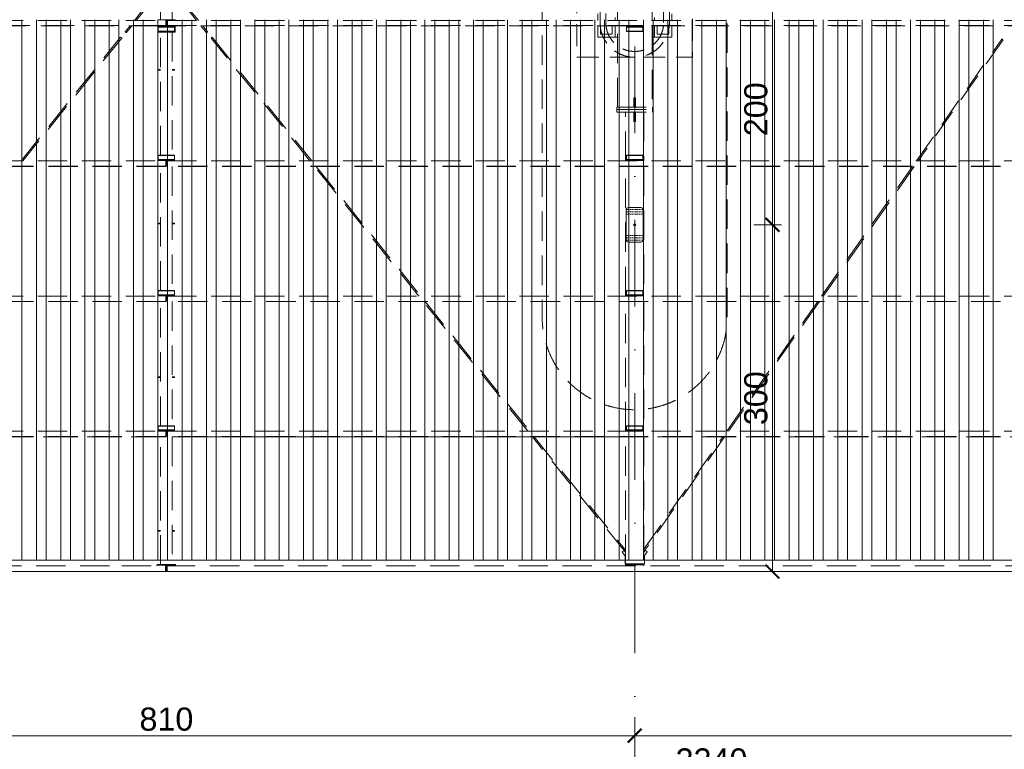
# Model space of a CAD drawing. Extents: x 261105 to 7565828, y -85627 to 5881792.
# Tile 3 of 116: x 320535 to 329050, y -78840 to -72528. Entities that reach past the tile are written whole.
import ezdxf

# ---------------------------------------------------------------- set-up
doc = ezdxf.new("R2010")
doc.units = 0
doc.header["$MEASUREMENT"] = 0
for name, pattern in [('DASH', [0.75, 0.5, -0.25]), ('DASHDOT2', [0.5, 0.25, -0.125, 0, -0.125]), ('DASHED', [19.05, 12.7, -6.35])]:
    doc.linetypes.add(name, pattern=pattern)
for name, color, linetype, lineweight in [('- AGP-1_WYMIARY', 7, 'Continuous', 20), ('krawężnik wew', 132, 'Continuous', 5), ('linii', 7, 'Continuous', 15), ('linii słupów', 221, 'Continuous', 5), ('OSIE', 7, 'Continuous', 5)]:
    doc.layers.add(name, color=color, linetype=linetype, lineweight=lineweight)
doc.layers.add('100_rzut_okna', color=1, linetype='Continuous')
for name, color, linetype, lineweight, true_color in [('BK_Kreskowanie', 7, 'Continuous', 5, 0xa5a5a5), ('tlo', 7, 'Continuous', 9, 0xb2b2b2), ('wymiary', 7, 'Continuous', 9, 0x7f7f7f)]:
    doc.layers.add(name, color=color, linetype=linetype, lineweight=lineweight, true_color=true_color)
doc.styles.add('ARIAL', font='arial.ttf')
doc.dimstyles.new('mosstowy 1-100', dxfattribs={"dimscale": 20, "dimtxt": 10, "dimasz": 6, "dimexe": 4, "dimexo": 4, "dimgap": 2, "dimtad": 1, "dimdec": 0, "dimlfac": 0.1, "dimtxsty": 'ARIAL', "dimblk": 'ARCHTICK', "dimcen": 4, "dimclrd": 256, "dimclre": 256, "dimclrt": 7, "dimadec": 0, "dimazin": 0, "dimtfac": 1, "dimtdec": 0, "dimtmove": 1, "dimatfit": 3, "dimfxl": 8, "dimfxlon": 1, "dimlwd": -1, "dimlwe": 9, "dimarcsym": 0})

# ---------------------------------------------------------------- blocks, each defined once
blk = doc.blocks.new('fdgfdgdfg')
at = {"layer": 'OSIE', "linetype": 'DASHDOT2', "ltscale": 3000}
for p, q in [((359847.8, 34226.1, 0), (359847.8, 47637.1, 0)), ((346647.8, 36432.3, 0), (371434.9, 36432.3, 0))]:
    blk.add_line(p, q, dxfattribs=at)
blk = doc.blocks.new('_ArchTick')
at = {"layer": '100_rzut_okna', "color": 0, "linetype": 'Continuous', "const_width": 0.15}
blk.add_lwpolyline([(-0.5, -0.5), (0.5, 0.5)], dxfattribs=at)
blk = doc.blocks.new('*D1620')
at = {"layer": 'Defpoints', "color": 0}
for p in [(317753.6, -68232.7), (325853.5, -76343.9), (325853.5, -78722.5)]:
    blk.add_point(p, dxfattribs=at)
at = {"layer": 'wymiary', "lineweight": 9}
for p, q in [((317753.6, -78562.5), (317753.6, -78802.5)), ((325853.5, -78562.5), (325853.5, -78802.5))]:
    blk.add_line(p, q, dxfattribs=at)
at = {"layer": 'wymiary'}
blk.add_line((317753.6, -78722.5), (325853.5, -78722.5), dxfattribs=at)
at = {"layer": 'wymiary', "xscale": 120, "yscale": 120, "zscale": 120, "rotation": 180}
blk.add_blockref('_ArchTick', (317753.6, -78722.5), dxfattribs=at)
at = {"layer": 'wymiary', "xscale": 120, "yscale": 120, "zscale": 120}
blk.add_blockref('_ArchTick', (325853.5, -78722.5), dxfattribs=at)
at = {"layer": 'wymiary', "color": 7, "insert": (321803.6, -78580.4), "char_height": 200, "attachment_point": 5, "style": 'ARIAL'}
blk.add_mtext('810', dxfattribs=at)
blk = doc.blocks.new('*D1621')
at = {"layer": 'Defpoints', "color": 0}
for p in [(332953.6, -75642.5), (325853.5, -76343.9), (332953.6, -78722.5)]:
    blk.add_point(p, dxfattribs=at)
at = {"layer": 'wymiary', "lineweight": 9}
for p, q in [((325853.5, -78562.5), (325853.5, -78802.5)), ((332953.6, -78562.5), (332953.6, -78802.5))]:
    blk.add_line(p, q, dxfattribs=at)
at = {"layer": 'wymiary'}
blk.add_line((325853.5, -78722.5), (332953.6, -78722.5), dxfattribs=at)
at = {"layer": 'wymiary', "xscale": 120, "yscale": 120, "zscale": 120, "rotation": 180}
blk.add_blockref('_ArchTick', (325853.5, -78722.5), dxfattribs=at)
at = {"layer": 'wymiary', "xscale": 120, "yscale": 120, "zscale": 120}
blk.add_blockref('_ArchTick', (332953.6, -78722.5), dxfattribs=at)
at = {"layer": 'wymiary', "color": 7, "insert": (329403.6, -78580.4), "char_height": 200, "attachment_point": 5, "style": 'ARIAL'}
blk.add_mtext('710', dxfattribs=at)
blk = doc.blocks.new('*D1623')
at = {"layer": 'Defpoints', "color": 0}
for p in [(314153.6, -77451.9), (336553.6, -77489.1), (336553.6, -79076.1)]:
    blk.add_point(p, dxfattribs=at)
at = {"layer": 'wymiary', "lineweight": 9}
for p, q in [((314153.6, -78916.1), (314153.6, -79156.1)), ((336553.6, -78916.1), (336553.6, -79156.1))]:
    blk.add_line(p, q, dxfattribs=at)
at = {"layer": 'wymiary'}
blk.add_line((314153.6, -79076.1), (336553.6, -79076.1), dxfattribs=at)
at = {"layer": 'wymiary', "xscale": 120, "yscale": 120, "zscale": 120, "rotation": 180}
blk.add_blockref('_ArchTick', (314153.6, -79076.1), dxfattribs=at)
at = {"layer": 'wymiary', "xscale": 120, "yscale": 120, "zscale": 120}
blk.add_blockref('_ArchTick', (336553.6, -79076.1), dxfattribs=at)
at = {"layer": 'wymiary', "color": 7, "insert": (326517.6, -78933.9), "char_height": 200, "attachment_point": 5, "style": 'ARIAL'}
blk.add_mtext('2240', dxfattribs=at)
blk = doc.blocks.new('FDGFDG')
at = {"layer": 'linii słupów', "linetype": 'DASHED', "ltscale": 15}
for p, q in [((325553.5, -71852.5, 0), (325553.5, -72552.5, 0)), ((326153.5, -72552.5, 0), (326153.5, -71852.5, 0)), ((325603.5, -71902.5, 0), (325603.5, -72552.5, 0)), ((326103.5, -72552.5, 0), (326103.5, -71902.5, 0))]:
    blk.add_line(p, q, dxfattribs=at)
at = {"layer": 'linii słupów', "linetype": 'DASHED', "ltscale": 15, "elevation": 0, "flags": 128}
blk.add_lwpolyline([(326353.5, -71852.5), (325353.5, -71852.5), (325353.5, -72852.5), (326353.5, -72852.5)], close=True, dxfattribs=at)
at = {"layer": 'linii słupów', "linetype": 'DASHED', "ltscale": 15}
for radius in [300, 250]:
    blk.add_arc((325853.5, -72552.5, 0), radius, 180, 0, dxfattribs=at)
blk = doc.blocks.new('GHFGFH')
at = {"layer": 'BK_Kreskowanie'}
for p, q in [((320553.6, -52527.5, 0), (320553.6, -57202.5, 0)), ((320679.6, -52527.5, 0), (320679.6, -57202.5, 0)), ((320763.6, -52527.5, 0), (320763.6, -57202.5, 0)), ((320889.6, -52527.5, 0), (320889.6, -57202.5, 0)), ((320973.6, -52527.5, 0), (320973.6, -57202.5, 0)), ((321099.6, -52527.5, 0), (321099.6, -57202.5, 0)), ((321183.6, -52527.5, 0), (321183.6, -57202.5, 0)), ((321309.6, -52527.5, 0), (321309.6, -57202.5, 0)), ((321393.6, -52527.5, 0), (321393.6, -57202.5, 0)), ((321519.6, -52527.5, 0), (321519.6, -57202.5, 0)), ((321603.6, -52527.5, 0), (321603.6, -57202.5, 0)), ((321729.6, -52527.5, 0), (321729.6, -57202.5, 0)), ((321813.6, -52527.5, 0), (321813.6, -57202.5, 0)), ((321939.6, -52527.5, 0), (321939.6, -57202.5, 0)), ((321939.6, -52527.5, 0), (321939.6, -57202.5, 0)), ((322023.6, -52527.5, 0), (322023.6, -57202.5, 0)), ((322149.6, -52527.5, 0), (322149.6, -57202.5, 0)), ((322233.6, -52527.5, 0), (322233.6, -57202.5, 0)), ((322359.6, -52527.5, 0), (322359.6, -57202.5, 0)), ((322443.6, -52527.5, 0), (322443.6, -57202.5, 0)), ((322569.6, -52527.5, 0), (322569.6, -57202.5, 0)), ((322653.6, -52527.5, 0), (322653.6, -57202.5, 0)), ((322779.6, -52527.5, 0), (322779.6, -57202.5, 0)), ((322863.6, -52527.5, 0), (322863.6, -57202.5, 0)), ((322989.6, -52527.5, 0), (322989.6, -57202.5, 0)), ((323073.6, -52527.5, 0), (323073.6, -57202.5, 0)), ((323199.6, -52527.5, 0), (323199.6, -57202.5, 0)), ((323283.6, -52527.5, 0), (323283.6, -57202.5, 0)), ((323409.6, -52527.5, 0), (323409.6, -57202.5, 0)), ((323493.6, -52527.5, 0), (323493.6, -57202.5, 0)), ((323619.6, -52527.5, 0), (323619.6, -57202.5, 0)), ((323703.6, -52527.5, 0), (323703.6, -57202.5, 0)), ((323829.6, -52527.5, 0), (323829.6, -57202.5, 0)), ((323913.6, -52527.5, 0), (323913.6, -57202.5, 0)), ((324039.6, -52527.5, 0), (324039.6, -57202.5, 0)), ((324123.6, -52527.5, 0), (324123.6, -57202.5, 0)), ((324249.6, -52527.5, 0), (324249.6, -57202.5, 0)), ((324333.6, -52527.5, 0), (324333.6, -57202.5, 0)), ((324459.6, -52527.5, 0), (324459.6, -57202.5, 0)), ((324543.6, -52527.5, 0), (324543.6, -57202.5, 0)), ((324669.6, -52527.5, 0), (324669.6, -57202.5, 0)), ((324753.6, -52527.5, 0), (324753.6, -57202.5, 0)), ((324879.6, -52527.5, 0), (324879.6, -57202.5, 0)), ((324963.6, -52527.5, 0), (324963.6, -57202.5, 0)), ((325089.6, -52527.5, 0), (325089.6, -57202.5, 0)), ((325173.6, -52527.5, 0), (325173.6, -57202.5, 0)), ((325299.6, -52527.5, 0), (325299.6, -57202.5, 0)), ((325383.6, -52527.5, 0), (325383.6, -57202.5, 0)), ((325509.6, -52527.5, 0), (325509.6, -57202.5, 0)), ((325593.6, -52527.5, 0), (325593.6, -57202.5, 0)), ((325719.6, -52527.5, 0), (325719.6, -57202.5, 0)), ((325719.6, -52527.5, 0), (325719.6, -57202.5, 0)), ((325803.6, -52527.5, 0), (325803.6, -57202.5, 0)), ((325929.6, -52527.5, 0), (325929.6, -57202.5, 0)), ((326013.6, -52527.5, 0), (326013.6, -57202.5, 0)), ((326139.6, -52527.5, 0), (326139.6, -57202.5, 0)), ((326223.6, -52527.5, 0), (326223.6, -57202.5, 0)), ((326349.6, -52527.5, 0), (326349.6, -57202.5, 0)), ((326433.6, -52527.5, 0), (326433.6, -57202.5, 0)), ((326559.6, -52527.5, 0), (326559.6, -57202.5, 0)), ((326643.6, -52527.5, 0), (326643.6, -57202.5, 0)), ((326769.6, -52527.5, 0), (326769.6, -57202.5, 0)), ((326853.6, -52527.5, 0), (326853.6, -57202.5, 0)), ((326979.6, -52527.5, 0), (326979.6, -57202.5, 0)), ((327063.6, -52527.5, 0), (327063.6, -57202.5, 0)), ((327189.6, -52527.5, 0), (327189.6, -57202.5, 0)), ((327273.6, -52527.5, 0), (327273.6, -57202.5, 0)), ((327399.6, -52527.5, 0), (327399.6, -57202.5, 0)), ((327483.6, -52527.5, 0), (327483.6, -57202.5, 0)), ((327609.6, -52527.5, 0), (327609.6, -57202.5, 0)), ((327693.6, -52527.5, 0), (327693.6, -57202.5, 0)), ((327819.6, -52527.5, 0), (327819.6, -57202.5, 0)), ((327903.6, -52527.5, 0), (327903.6, -57202.5, 0)), ((328029.6, -52527.5, 0), (328029.6, -57202.5, 0)), ((328113.6, -52527.5, 0), (328113.6, -57202.5, 0)), ((328239.6, -52527.5, 0), (328239.6, -57202.5, 0)), ((328323.6, -52527.5, 0), (328323.6, -57202.5, 0)), ((328449.6, -52527.5, 0), (328449.6, -57202.5, 0)), ((328533.6, -52527.5, 0), (328533.6, -57202.5, 0)), ((328659.6, -52527.5, 0), (328659.6, -57202.5, 0)), ((328743.6, -52527.5, 0), (328743.6, -57202.5, 0)), ((328869.6, -52527.5, 0), (328869.6, -57202.5, 0)), ((328953.6, -52527.5, 0), (328953.6, -57202.5, 0))]:
    blk.add_line(p, q, dxfattribs=at)
blk = doc.blocks.new('KOKO')
at = {"layer": 'tlo', "linetype": 'DASHED', "lineweight": 0, "ltscale": 20}
for p, q in [((380219.2, -45131.4), (380219.2, -44669.4)), ((380519.2, -44669.4), (380519.2, -45131.4)), ((376042.7, -45131.4), (376157.1, -44989.6)), ((376166.4, -44997.1), (376058.1, -45131.4)), ((376269.2, -45128.1), (376269.2, -45003.6)), ((376369.2, -45003.6), (376369.2, -45128.1)), ((376580.3, -45131.4), (376472, -44997.1)), ((376481.5, -44989.8), (376595.7, -45131.4)), ((376244.2, -45128.1), (376394.2, -45128.1)), ((376244.2, -45131.4), (376244.2, -45128.1)), ((376394.2, -45128.1), (376394.2, -45131.4)), ((380049.2, -45131.4), (380049.2, -45075.4)), ((380199.2, -45131.4), (380199.2, -45105.4)), ((380539.2, -45105.4), (380539.2, -45131.4)), ((380689.2, -45075.4), (380689.2, -45131.4)), ((368729.2, -45131.4), (376314.2, -45131.4)), ((368789.2, -45176.4), (376314.2, -45176.4)), ((376249.2, -45178), (372339.2, -45178)), ((375962.5, -45230.9), (376005.1, -45178)), ((376020.6, -45178), (375971.8, -45238.4)), ((376244.2, -45233.1), (376244.2, -45178)), ((376249.2, -45176.6), (376389.2, -45176.6)), ((376249.2, -45179.1), (376249.2, -45176.6)), ((376249.2, -45182.7), (376249.2, -45179.1)), ((376389.2, -45179.1), (376249.2, -45179.1)), ((376249.2, -45182.7), (376389.2, -45182.7)), ((376249.2, -45183.8), (376249.2, -45182.7)), ((376249.2, -45191), (376249.2, -45183.8)), ((376389.2, -45183.8), (376249.2, -45183.8)), ((376389.2, -45191), (376249.2, -45191)), ((376249.2, -45224.5), (376249.2, -45191)), ((376314.2, -45131.4), (376314.2, -45176.6)), ((376314.2, -45133), (376324.2, -45133)), ((376324.2, -45131.4), (383914.2, -45131.4)), ((376324.2, -45176.6), (376324.2, -45131.4)), ((376324.2, -45176.4), (383914.2, -45176.4)), ((376389.2, -45176.6), (376389.2, -45179.1)), ((380299.2, -45178), (376389.2, -45178)), ((376389.2, -45182.7), (376389.2, -45179.1)), ((376389.2, -45182.7), (376389.2, -45183.8)), ((376389.2, -45183.8), (376389.2, -45191)), ((376389.2, -45191), (376389.2, -45224.5)), ((376394.2, -45178), (376394.2, -45233.1)), ((376666.6, -45238.4), (376617.9, -45178)), ((376633.3, -45178), (376675.9, -45230.9)), ((380049.2, -45275.4), (380049.2, -45178)), ((380074.2, -45250.4), (380074.2, -45178)), ((380174.2, -45178), (380174.2, -45250.4)), ((380199.2, -45275.4), (380199.2, -45178)), ((380219.2, -45881.7), (380219.2, -45178)), ((380299.2, -45176.6), (380439.2, -45176.6)), ((380299.2, -45179.1), (380299.2, -45176.6)), ((380299.2, -45182.7), (380299.2, -45179.1)), ((380439.2, -45179.1), (380299.2, -45179.1)), ((380299.2, -45182.7), (380439.2, -45182.7)), ((380299.2, -45183.8), (380299.2, -45182.7)), ((380299.2, -45191), (380299.2, -45183.8)), ((380439.2, -45183.8), (380299.2, -45183.8)), ((380439.2, -45191), (380299.2, -45191)), ((380299.2, -45224.5), (380299.2, -45191)), ((380439.2, -45176.6), (380439.2, -45179.1)), ((383849.2, -45178), (380439.2, -45178)), ((380439.2, -45179.1), (380439.2, -45182.7)), ((380439.2, -45182.7), (380439.2, -45183.8)), ((380439.2, -45183.8), (380439.2, -45191)), ((380439.2, -45191), (380439.2, -45224.5)), ((380519.2, -45178), (380519.2, -45881.7)), ((380539.2, -45178), (380539.2, -45275.4)), ((380564.2, -45250.4), (380564.2, -45178)), ((380664.2, -45178), (380664.2, -45250.4)), ((380689.2, -45178), (380689.2, -45275.4)), ((375062.1, -46346.4), (375923.6, -45276.7)), ((375933, -45284.2), (375077.5, -46346.4)), ((375932.6, -45283.9), (375923.6, -45276.7)), ((375932.6, -45283.9), (375933, -45284.2)), ((375962.8, -45231.2), (375962.5, -45230.9)), ((375962.5, -45230.9), (375962.8, -45231.2)), ((375963.9, -45232), (375962.8, -45231.2)), ((375962.8, -45231.2), (375963.9, -45232)), ((375963.9, -45232), (375965.4, -45233.2)), ((375963.9, -45232), (375965.4, -45233.2)), ((375967.2, -45234.6), (375965.4, -45233.2)), ((375965.4, -45233.2), (375967.2, -45234.6)), ((375967.2, -45234.6), (375968.9, -45236.1)), ((375968.9, -45236.1), (375967.2, -45234.6)), ((375968.9, -45236.1), (375970.5, -45237.3)), ((375970.5, -45237.3), (375968.9, -45236.1)), ((375970.5, -45237.3), (375971.5, -45238.1)), ((375971.5, -45238.1), (375970.5, -45237.3)), ((375971.5, -45238.1), (375971.8, -45238.4)), ((375971.8, -45238.4), (375971.5, -45238.1)), ((376244.2, -45233.4), (376244.2, -45233.1)), ((376394.2, -45233.1), (376244.2, -45233.1)), ((376269.2, -45233.4), (376244.2, -45233.4)), ((376249.2, -45228), (376249.2, -45224.5)), ((376389.2, -45224.5), (376249.2, -45224.5)), ((376389.2, -45228), (376249.2, -45228)), ((376249.2, -45228.1), (376249.2, -45228)), ((376269.2, -46298.3), (376269.2, -45233.4)), ((376394.2, -45233.4), (376369.2, -45233.4)), ((376369.2, -45233.4), (376369.2, -46298.3)), ((376389.2, -45224.5), (376389.2, -45228)), ((376389.2, -45228), (376389.2, -45228.1)), ((376394.2, -45233.4), (376394.2, -45233.1)), ((376667, -45238.1), (376666.6, -45238.4)), ((376666.6, -45238.4), (376667, -45238.1)), ((376668, -45237.3), (376667, -45238.1)), ((376667, -45238.1), (376668, -45237.3)), ((376669.5, -45236.1), (376668, -45237.3)), ((376668, -45237.3), (376669.5, -45236.1)), ((376671.3, -45234.6), (376669.5, -45236.1)), ((376669.5, -45236.1), (376671.3, -45234.6)), ((376671.3, -45234.6), (376673.1, -45233.2)), ((376673.1, -45233.2), (376671.3, -45234.6)), ((376673.1, -45233.2), (376674.6, -45232)), ((376674.6, -45232), (376673.1, -45233.2)), ((376674.6, -45232), (376675.6, -45231.2)), ((376675.6, -45231.2), (376674.6, -45232)), ((376675.6, -45231.2), (376675.9, -45230.9)), ((376675.9, -45230.9), (376675.6, -45231.2)), ((376705.4, -45284.2), (376714.8, -45276.7)), ((377560.9, -46346.4), (376705.4, -45284.2)), ((376714.8, -45276.7), (377576.3, -46346.4)), ((380199.2, -45275.4), (380049.2, -45275.4)), ((380174.2, -45250.4), (380074.2, -45250.4)), ((380219.2, -45275.4), (380199.2, -45275.4)), ((380299.2, -45228), (380299.2, -45224.5)), ((380439.2, -45224.5), (380299.2, -45224.5)), ((380439.2, -45228), (380299.2, -45228)), ((380299.2, -45228.1), (380299.2, -45228)), ((380439.2, -45228.1), (380299.2, -45228.1)), ((380439.2, -45224.5), (380439.2, -45228)), ((380439.2, -45228), (380439.2, -45228.1)), ((380539.2, -45275.4), (380519.2, -45275.4)), ((380689.2, -45275.4), (380539.2, -45275.4)), ((380664.2, -45250.4), (380564.2, -45250.4)), ((382806, -46346.4), (383544.6, -45293)), ((383544.6, -45293), (383545, -45293.2)), ((383546, -45294), (383545, -45293.2)), ((383546, -45294), (383553, -45298.8)), ((383554.1, -45299.6), (383553, -45298.8)), ((383554.5, -45299.9), (382820.6, -46346.4)), ((383554.1, -45299.6), (383554.5, -45299.9)), ((376249.2, -45555.4), (376269.2, -45555.4)), ((376249.2, -45561.4), (376249.2, -45555.4)), ((376269.2, -45561.4), (376249.2, -45561.4)), ((376369.2, -45555.4), (376389.2, -45555.4)), ((376389.2, -45561.4), (376369.2, -45561.4)), ((376389.2, -45555.4), (376389.2, -45561.4)), ((380362.2, -45801.7), (380376.2, -45801.7)), ((380362.2, -45861.7), (380362.2, -45801.7)), ((380376.2, -45801.7), (380376.2, -45861.7)), ((380214.2, -45903.7), (380214.2, -45881.7)), ((380214.2, -45881.7), (380524.2, -45881.7)), ((380376.2, -45861.7), (380362.2, -45861.7)), ((380362.2, -45881.7), (380362.2, -45861.7)), ((380376.2, -45881.7), (380362.2, -45881.7)), ((380376.2, -45861.7), (380376.2, -45881.7)), ((380524.2, -45881.7), (380524.2, -45903.7)), ((380214.2, -45925.7), (380214.2, -45903.7)), ((380214.2, -45903.7), (380524.2, -45903.7)), ((380214.2, -45903.7), (380524.2, -45903.7)), ((380214.2, -45925.7), (380524.2, -45925.7)), ((380289.2, -46346.4), (380289.2, -45925.7)), ((380362.2, -45925.7), (380376.2, -45925.7)), ((380362.2, -45945.7), (380362.2, -45925.7)), ((380362.2, -45945.7), (380376.2, -45945.7)), ((380362.2, -46005.7), (380362.2, -45945.7)), ((380376.2, -45925.7), (380376.2, -45945.7)), ((380376.2, -45945.7), (380376.2, -46005.7)), ((380449.2, -45925.7), (380449.2, -46346.4)), ((380524.2, -45903.7), (380524.2, -45925.7)), ((380376.2, -46005.7), (380362.2, -46005.7)), ((376249.2, -46301.8), (376249.2, -46298.3)), ((376249.2, -46298.3), (376389.2, -46298.3)), ((376249.2, -46301.8), (376389.2, -46301.8)), ((376249.2, -46335.3), (376249.2, -46301.8)), ((376389.2, -46298.3), (376389.2, -46301.8)), ((376389.2, -46335.3), (376389.2, -46301.8)), ((380299.2, -46301.8), (380299.2, -46298.3)), ((380299.2, -46298.3), (380439.2, -46298.3)), ((380299.2, -46301.8), (380439.2, -46301.8)), ((380299.2, -46335.3), (380299.2, -46301.8)), ((380439.2, -46298.3), (380439.2, -46301.8)), ((380439.2, -46335.3), (380439.2, -46301.8)), ((368729.2, -46346.4), (376314.2, -46346.4)), ((376314.2, -46392.4), (368729.2, -46392.4)), ((376314.2, -46392.4), (368729.2, -46392.4)), ((376314.2, -46394.3), (368729.2, -46394.3)), ((376314.2, -46394.4), (368729.2, -46394.4)), ((376249.2, -46341), (376249.2, -46335.3)), ((376249.2, -46335.3), (376389.2, -46335.3)), ((376249.2, -46344.4), (376249.2, -46341)), ((376249.2, -46341), (376389.2, -46341)), ((376249.2, -46344.4), (376389.2, -46344.4)), ((376249.2, -46346.4), (376249.2, -46344.4)), ((376269.2, -47468.3), (376269.2, -46394.4)), ((376314.2, -46346.4), (376314.2, -46392.4)), ((376314.2, -46346.9), (376324.2, -46346.9)), ((376324.2, -46348.4), (376314.2, -46348.4)), ((376314.2, -46392.4), (376314.2, -46394.3)), ((376314.2, -46394.3), (376314.2, -46394.4)), ((376324.2, -46346.4), (383914.2, -46346.4)), ((376324.2, -46346.4), (376324.2, -46392.4)), ((376324.2, -46394.3), (376324.2, -46392.4)), ((383914.2, -46392.4), (376324.2, -46392.4)), ((383914.2, -46392.4), (376324.2, -46392.4)), ((383914.2, -46394.3), (376324.2, -46394.3)), ((376324.2, -46394.3), (376324.2, -46394.4)), ((383914.2, -46394.4), (376324.2, -46394.4)), ((376369.2, -46394.4), (376369.2, -47468.3)), ((376389.2, -46335.3), (376389.2, -46341)), ((376389.2, -46341), (376389.2, -46344.4)), ((376389.2, -46346.4), (376389.2, -46344.4)), ((378503.2, -47516.4), (377599.5, -46394.4)), ((377615, -46394.4), (378518.6, -47516.4)), ((380289.2, -47516.4), (380289.2, -46394.4)), ((380299.2, -46341), (380299.2, -46335.3)), ((380299.2, -46335.3), (380439.2, -46335.3)), ((380299.2, -46344.4), (380299.2, -46341)), ((380299.2, -46341), (380439.2, -46341)), ((380299.2, -46344.4), (380439.2, -46344.4)), ((380299.2, -46346.4), (380299.2, -46344.4)), ((380439.2, -46335.3), (380439.2, -46341)), ((380439.2, -46341), (380439.2, -46344.4)), ((380439.2, -46346.4), (380439.2, -46344.4)), ((380449.2, -46394.4), (380449.2, -47516.4)), ((381985.5, -47516.4), (382772.3, -46394.4)), ((382787, -46394.4), (382000.2, -47516.4)), ((376249.2, -46885.4), (376269.2, -46885.4)), ((376249.2, -46891.4), (376249.2, -46885.4)), ((376269.2, -46891.4), (376249.2, -46891.4)), ((376369.2, -46885.4), (376389.2, -46885.4)), ((376389.2, -46891.4), (376369.2, -46891.4)), ((376389.2, -46885.4), (376389.2, -46891.4)), ((376249.2, -47471.8), (376249.2, -47468.3)), ((376249.2, -47468.3), (376389.2, -47468.3)), ((376249.2, -47471.8), (376389.2, -47471.8)), ((376249.2, -47505.3), (376249.2, -47471.8)), ((376249.2, -47511), (376249.2, -47505.3)), ((376249.2, -47505.3), (376389.2, -47505.3)), ((376249.2, -47514.4), (376249.2, -47511)), ((376249.2, -47511), (376389.2, -47511)), ((376389.2, -47468.3), (376389.2, -47471.8)), ((376389.2, -47471.8), (376389.2, -47505.3)), ((376389.2, -47505.3), (376389.2, -47511)), ((376389.2, -47511), (376389.2, -47514.4)), ((380299.2, -47471.8), (380299.2, -47468.3)), ((380299.2, -47468.3), (380439.2, -47468.3)), ((380299.2, -47471.8), (380439.2, -47471.8)), ((380299.2, -47505.3), (380299.2, -47471.8)), ((380299.2, -47511), (380299.2, -47505.3)), ((380299.2, -47505.3), (380439.2, -47505.3)), ((380299.2, -47514.4), (380299.2, -47511)), ((380299.2, -47511), (380439.2, -47511)), ((380439.2, -47468.3), (380439.2, -47471.8)), ((380439.2, -47471.8), (380439.2, -47505.3)), ((380439.2, -47505.3), (380439.2, -47511)), ((380439.2, -47511), (380439.2, -47514.4)), ((368729.2, -47516.4), (376314.2, -47516.4)), ((376314.2, -47562.4), (368729.2, -47562.4)), ((376314.2, -47562.4), (368729.2, -47562.4)), ((376314.2, -47564.3), (368729.2, -47564.3)), ((376314.2, -47564.4), (368729.2, -47564.4)), ((376249.2, -47514.4), (376389.2, -47514.4)), ((376249.2, -47516.4), (376249.2, -47514.4)), ((376269.2, -48638.3), (376269.2, -47564.4)), ((376314.2, -47516.4), (376314.2, -47562.4)), ((376314.2, -47516.9), (376324.2, -47516.9)), ((376324.2, -47518.4), (376314.2, -47518.4)), ((376314.2, -47562.4), (376314.2, -47564.3)), ((376314.2, -47564.3), (376314.2, -47564.4)), ((376324.2, -47516.4), (383914.2, -47516.4)), ((376324.2, -47562.4), (376324.2, -47516.4)), ((376324.2, -47564.3), (376324.2, -47562.4)), ((383914.2, -47562.4), (376324.2, -47562.4)), ((383914.2, -47562.4), (376324.2, -47562.4)), ((383914.2, -47564.3), (376324.2, -47564.3)), ((376324.2, -47564.4), (376324.2, -47564.3)), ((383914.2, -47564.4), (376324.2, -47564.4)), ((376369.2, -47564.4), (376369.2, -48638.3)), ((376389.2, -47514.4), (376389.2, -47516.4)), ((379445.5, -48686.4), (378541.9, -47564.4)), ((378557.3, -47564.4), (379460.9, -48686.4)), ((380289.2, -48686.4), (380289.2, -47564.4)), ((380299.2, -47514.4), (380439.2, -47514.4)), ((380299.2, -47516.4), (380299.2, -47514.4)), ((380439.2, -47514.4), (380439.2, -47516.4)), ((380449.2, -47564.4), (380449.2, -48686.4)), ((381165.1, -48686.4), (381951.9, -47564.4)), ((381966.6, -47564.4), (381179.8, -48686.4)), ((376249.2, -48215.4), (376269.2, -48215.4)), ((376249.2, -48221.4), (376249.2, -48215.4)), ((376269.2, -48221.4), (376249.2, -48221.4)), ((376369.2, -48215.4), (376389.2, -48215.4)), ((376389.2, -48221.4), (376369.2, -48221.4)), ((376389.2, -48215.4), (376389.2, -48221.4)), ((368729.2, -48686.4), (376314.2, -48686.4)), ((376249.2, -48641.8), (376249.2, -48638.3)), ((376249.2, -48638.3), (376389.2, -48638.3)), ((376249.2, -48641.8), (376389.2, -48641.8)), ((376249.2, -48641.8), (376249.2, -48675.3)), ((376249.2, -48681), (376249.2, -48675.3)), ((376249.2, -48675.3), (376389.2, -48675.3)), ((376249.2, -48684.4), (376249.2, -48681)), ((376249.2, -48681), (376389.2, -48681)), ((376249.2, -48684.4), (376389.2, -48684.4)), ((376249.2, -48684.4), (376249.2, -48686.4)), ((376314.2, -48732.4), (376314.2, -48686.4)), ((376314.2, -48686.9), (376324.2, -48686.9)), ((376324.2, -48688.4), (376314.2, -48688.4)), ((376324.2, -48686.4), (383914.2, -48686.4)), ((376324.2, -48732.4), (376324.2, -48686.4)), ((376389.2, -48638.3), (376389.2, -48641.8)), ((376389.2, -48675.3), (376389.2, -48641.8)), ((376389.2, -48675.3), (376389.2, -48681)), ((376389.2, -48681), (376389.2, -48684.4)), ((376389.2, -48686.4), (376389.2, -48684.4)), ((380299.2, -48641.8), (380299.2, -48638.3)), ((380299.2, -48638.3), (380439.2, -48638.3)), ((380299.2, -48641.8), (380439.2, -48641.8)), ((380299.2, -48675.3), (380299.2, -48641.8)), ((380299.2, -48681), (380299.2, -48675.3)), ((380299.2, -48675.3), (380439.2, -48675.3)), ((380299.2, -48684.4), (380299.2, -48681)), ((380299.2, -48681), (380439.2, -48681)), ((380299.2, -48684.4), (380439.2, -48684.4)), ((380299.2, -48686.4), (380299.2, -48684.4)), ((380439.2, -48638.3), (380439.2, -48641.8)), ((380439.2, -48641.8), (380439.2, -48675.3)), ((380439.2, -48675.3), (380439.2, -48681)), ((380439.2, -48681), (380439.2, -48684.4)), ((380439.2, -48684.4), (380439.2, -48686.4)), ((376314.2, -48732.4), (368729.2, -48732.4)), ((376314.2, -48732.4), (368729.2, -48732.4)), ((376314.2, -48734.3), (368729.2, -48734.3)), ((376269.2, -48734.4), (372349.2, -48734.4)), ((376269.2, -49840.4), (376269.2, -48734.4)), ((376314.2, -48732.4), (376314.2, -48734.3)), ((376314.2, -48734.4), (376314.2, -48734.3)), ((376324.2, -48734.3), (376324.2, -48732.4)), ((383914.2, -48732.4), (376324.2, -48732.4)), ((383914.2, -48732.4), (376324.2, -48732.4)), ((383914.2, -48734.3), (376324.2, -48734.3)), ((376324.2, -48734.4), (376324.2, -48734.3)), ((380289.2, -48734.4), (376369.2, -48734.4)), ((376369.2, -48734.4), (376369.2, -49840.4)), ((380289.2, -49733.9), (379484.2, -48734.4)), ((379499.6, -48734.4), (380289.2, -49714.8)), ((380289.2, -49834.4), (380289.2, -48734.4)), ((383869.2, -48734.4), (380449.2, -48734.4)), ((381146.1, -48734.4), (380449.2, -49728.2)), ((380449.2, -49707.3), (381131.5, -48734.4)), ((380449.2, -48734.4), (380449.2, -49834.4)), ((376249.2, -49545.4), (376269.2, -49545.4)), ((376249.2, -49551.4), (376249.2, -49545.4)), ((376269.2, -49551.4), (376249.2, -49551.4)), ((376369.2, -49545.4), (376389.2, -49545.4)), ((376389.2, -49551.4), (376369.2, -49551.4)), ((376389.2, -49545.4), (376389.2, -49551.4)), ((380260.3, -49729.9), (380276.6, -49718.3)), ((380449.2, -49730), (380459, -49716.2)), ((380459, -49716.2), (380459.1, -49716.1)), ((380477.8, -49729.4), (380459, -49716.2)), ((380459.1, -49716.1), (380477.9, -49729.4)), ((380289.2, -49770.3), (380260.3, -49729.9)), ((380285.5, -49764.8), (380285.5, -49834.4)), ((380477.9, -49729.4), (380449.2, -49770.1)), ((380477.8, -49729.4), (380449.2, -49770)), ((380453, -49834.4), (380453, -49765)), ((380477.9, -49729.4), (380477.8, -49729.4)), ((375827.2, -49850.4), (368669.2, -49850.4)), ((383427.2, -49850.4), (375827.2, -49850.4)), ((376236.2, -49845.4), (376236.2, -49850.4)), ((376236.2, -49845.4), (376316.2, -49845.4)), ((376239.2, -49840.4), (376239.2, -49845.4)), ((376269.2, -49840.4), (376239.2, -49840.4)), ((376239.2, -49845.4), (376399.2, -49845.4)), ((376269.2, -49840.4), (376369.2, -49840.4)), ((376311.2, -49900.4), (376311.2, -49850.4)), ((376319.2, -49850.4), (376311.2, -49850.4)), ((376311.2, -49900.4), (376311.2, -49850.4)), ((376316.2, -49850.4), (376316.2, -49845.4)), ((376319.2, -49900.4), (376319.2, -49850.4)), ((376327.2, -49850.4), (376319.2, -49850.4)), ((376319.2, -49850.4), (376319.2, -49900.4)), ((376322.2, -49845.4), (376322.2, -49850.4)), ((376322.2, -49845.4), (376402.2, -49845.4)), ((376327.2, -49850.4), (376327.2, -49900.4)), ((376327.2, -49850.4), (376327.2, -49900.4)), ((376399.2, -49840.4), (376369.2, -49840.4)), ((376399.2, -49840.4), (376399.2, -49845.4)), ((376402.2, -49850.4), (376402.2, -49845.4)), ((380285.5, -49834.4), (380289.2, -49834.4)), ((380289.2, -49834.4), (380289.2, -49842.4)), ((380289.2, -49834.4), (380449.2, -49834.4)), ((380289.2, -49842.4), (380289.2, -49850.4)), ((380289.2, -49842.4), (380449.2, -49842.4)), ((380289.2, -49842.4), (380449.2, -49842.4)), ((380449.2, -49834.4), (380449.2, -49842.4)), ((380449.2, -49834.4), (380453, -49834.4)), ((380449.2, -49850.4), (380449.2, -49842.4)), ((391069.2, -49850.4), (383427.2, -49850.4)), ((368669.2, -49900.4), (375811.2, -49900.4)), ((375827.2, -49900.4), (383411.2, -49900.4)), ((376311.2, -49900.4), (376319.2, -49900.4)), ((376319.2, -49900.4), (376327.2, -49900.4)), ((383427.2, -49900.4), (391069.2, -49900.4))]:
    blk.add_line(p, q, dxfattribs=at)
blk = doc.blocks.new('zabezp')
at = {"layer": '- AGP-1_WYMIARY'}
h = blk.add_hatch(color=162, dxfattribs=at)
h.dxf.hatch_style = 1
h.paths.add_polyline_path([(-16112.59, 5302.07, 1), (-16114.59, 5302.07, 1)])
at = {"layer": '- AGP-1_WYMIARY', "color": 162}
blk.add_lwpolyline([(-16128.51, 5307.51), (-16128.51, 5296.63, 0.414214), (-16126.51, 5294.63), (-16100.67, 5294.63, 0.414214), (-16098.67, 5296.63), (-16098.67, 5307.51, 0.414214), (-16100.67, 5309.51), (-16126.51, 5309.51, 0.414214)], format="xyb", close=True, dxfattribs=at)
at = {"layer": '- AGP-1_WYMIARY', "color": 162, "linetype": 'DASH', "ltscale": 2}
for points in [[(-16126.73, 5309.51), (-16126.73, 5294.63)], [(-16124.73, 5309.51), (-16124.73, 5294.63)], [(-16122.73, 5309.51), (-16122.73, 5294.63)], [(-16104.44, 5309.51), (-16104.44, 5294.63)], [(-16102.44, 5309.51), (-16102.44, 5294.63)], [(-16100.44, 5309.51), (-16100.44, 5294.63)]]:
    blk.add_lwpolyline(points, dxfattribs=at)
at = {"layer": '- AGP-1_WYMIARY', "color": 162}
blk.add_circle((-16113.59, 5302.07), 1, dxfattribs=at)
blk = doc.blocks.new('*D1633')
at = {"layer": 'Defpoints', "color": 0}
for p in [(325927.9, -74302.5), (326034.7, -77302.5), (327044.1, -77302.5)]:
    blk.add_point(p, dxfattribs=at)
at = {"layer": 'wymiary', "lineweight": 9}
for p, q in [((326884.1, -74302.5), (327124.1, -74302.5)), ((326884.1, -77302.5), (327124.1, -77302.5))]:
    blk.add_line(p, q, dxfattribs=at)
at = {"layer": 'wymiary'}
blk.add_line((327044.1, -74302.5), (327044.1, -77302.5), dxfattribs=at)
at = {"layer": 'wymiary', "xscale": 120, "yscale": 120, "zscale": 120}
for p, rotation in [((327044.1, -74302.5), 90), ((327044.1, -77302.5), 270)]:
    blk.add_blockref('_ArchTick', p, dxfattribs=dict(at, rotation=rotation))
at = {"layer": 'wymiary', "color": 7, "insert": (326902, -75802.5), "char_height": 200, "attachment_point": 5, "rotation": 90, "style": 'ARIAL'}
blk.add_mtext('300', dxfattribs=at)
blk = doc.blocks.new('*D1638')
at = {"layer": 'Defpoints', "color": 0}
for p in [(325296.5, -72302.5), (325927.9, -74302.5), (327044.1, -74302.5)]:
    blk.add_point(p, dxfattribs=at)
at = {"layer": 'wymiary', "lineweight": 9}
for p, q in [((326884.1, -72302.5), (327124.1, -72302.5)), ((326884.1, -74302.5), (327124.1, -74302.5))]:
    blk.add_line(p, q, dxfattribs=at)
at = {"layer": 'wymiary'}
blk.add_line((327044.1, -72302.5), (327044.1, -74302.5), dxfattribs=at)
at = {"layer": 'wymiary', "xscale": 120, "yscale": 120, "zscale": 120}
for p, rotation in [((327044.1, -72302.5), 90), ((327044.1, -74302.5), 270)]:
    blk.add_blockref('_ArchTick', p, dxfattribs=dict(at, rotation=rotation))
at = {"layer": 'wymiary', "color": 7, "insert": (326902, -73302.5), "char_height": 200, "attachment_point": 5, "rotation": 90, "style": 'ARIAL'}
blk.add_mtext('200', dxfattribs=at)

msp = doc.modelspace()

# ---------------------------------------------------------------- linework, layer by layer
at = {"layer": 'krawężnik wew', "linetype": 'DASHED', "lineweight": 15, "ltscale": 20, "elevation": 0, "flags": 128}
msp.add_lwpolyline([(325053.6, -71902.1), (325053.6, -75102.1, 0.414214), (325853.5, -75902.1), (325853.5, -75902.1, 0.414214), (326653.6, -75102.1), (326653.6, -71902.1, 0.414214), (325853.6, -71102.1), (325853.6, -71102.1, 0.414214)], format="xyb", close=True, dxfattribs=at)
at = {"layer": 'linii', "elevation": 0}
for points in [[(314153.6, -67302.5), (336553.6, -67302.5), (336553.6, -77302.5), (314153.6, -77302.5), (314153.6, -67302.5)], [(325703.6, -72527.5), (325703.6, -72357.5)]]:
    msp.add_lwpolyline(points, dxfattribs=at)
msp.add_lwpolyline([(314253.6, -67402.5), (336453.6, -67402.5), (336453.6, -77202.5), (314253.6, -77202.5)], close=True, dxfattribs=at)

# ---------------------------------------------------------------- block references
at = {"layer": '- AGP-1_WYMIARY', "xscale": 10, "yscale": 10, "zscale": 10, "rotation": 270}
msp.add_blockref('zabezp', (272832.9, -235438.4, 0), dxfattribs=at)
at = {"layer": 'linii'}
msp.add_blockref('fdgfdgdfg', (-33994.2, -113734.8), dxfattribs=at)
at = {"layer": 'wymiary'}
for name, p in [('KOKO', (-54515.6, -27402.1, 0)), ('GHFGFH', (0, -20000)), ('FDGFDG', (0, 0))]:
    msp.add_blockref(name, p, dxfattribs=at)

# ---------------------------------------------------------------- dimensions: what is measured, and where the dimension line sits
for base, p1, p2, picture, middle in [((325853.5, -78722.5), (317753.6, -68232.7, 0), (325853.5, -76343.9, 0), '*D1620', (321803.6, -78580.4)), ((332953.6, -78722.5), (325853.5, -76343.9, 0), (332953.6, -75642.5, 0), '*D1621', (329403.6, -78580.4))]:
    dim = msp.add_linear_dim(base=base, p1=p1, p2=p2, dimstyle='mosstowy 1-100', dxfattribs=at)
    dim.commit()
    dim.dimension.update_dxf_attribs({"geometry": picture, "text_midpoint": middle})
for base, p1, p2, picture, middle in [((327044.1, -74302.5), (325296.5, -72302.5, 0), (325927.9, -74302.5, 0), '*D1638', (326902, -73302.5)), ((327044.1, -77302.5), (325927.9, -74302.5, 0), (326034.7, -77302.5, 0), '*D1633', (326902, -75802.5))]:
    dim = msp.add_linear_dim(base=base, p1=p1, p2=p2, angle=90, dimstyle='mosstowy 1-100', dxfattribs=at)
    dim.commit()
    dim.dimension.update_dxf_attribs({"geometry": picture, "text_midpoint": middle})
dim = msp.add_linear_dim(base=(336553.6, -79076.1), p1=(314153.6, -77451.9, 0), p2=(336553.6, -77489.1, 0), dimstyle='mosstowy 1-100', dxfattribs=at)
dim.commit()
dim.dimension.update_dxf_attribs({"geometry": '*D1623', "text_midpoint": (326517.6, -79076.1), "dimtype": 160})

doc.saveas('drawing.dxf')
